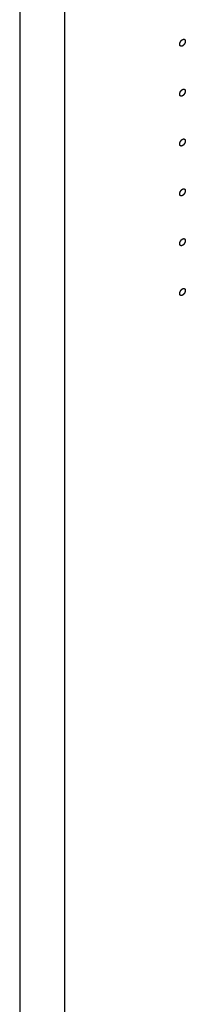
# Model space of a CAD drawing. Header units: inches. Extents: x 5 to 265, y 5 to 171.
# Tile 95 of 212: x 203.97 to 204.647, y 84.918 to 88.949. Entities that reach past the tile are written whole.
import ezdxf

# ---------------------------------------------------------------- set-up
doc = ezdxf.new("R2010")
doc.units = ezdxf.units.IN
doc.header["$LTSCALE"] = 14.96
doc.header["$MEASUREMENT"] = 0
doc.linetypes.add('HIDDEN', pattern=[0.2, 0.1, -0.1])
doc.layers.get('0').update_dxf_attribs({"linetype": 'CONTINUOUS'})
doc.layers.add('08_ALL_COSMETICS', color=7, linetype='CONTINUOUS')

msp = doc.modelspace()

# ---------------------------------------------------------------- linework, layer by layer
at = {"color": 7, "linetype": 'Continuous'}
for p, q in [((203.9702, 129.2727), (203.9702, 63.136)), ((204.1526, 129.2727), (204.1526, 63.136))]:
    msp.add_line(p, q, dxfattribs=at)
at = {"layer": '08_ALL_COSMETICS', "color": 7, "linetype": 'HIDDEN'}
for points in [[(204.6356, 88.8416), (204.6352, 88.8414), (204.6347, 88.8412), (204.634, 88.8408), (204.6336, 88.8407), (204.6334, 88.8405), (204.6331, 88.8405), (204.6328, 88.8404), (204.6323, 88.8403), (204.6319, 88.8402), (204.6315, 88.8401), (204.6313, 88.8401), (204.631, 88.8401), (204.6307, 88.8401), (204.6303, 88.8401), (204.6299, 88.8401), (204.6296, 88.8401), (204.6293, 88.8401), (204.6291, 88.8402), (204.6288, 88.8403), (204.6284, 88.8405), (204.6281, 88.8406), (204.6278, 88.8407), (204.6276, 88.8408), (204.6274, 88.8409), (204.6272, 88.8411), (204.6269, 88.8414), (204.6266, 88.8416), (204.6263, 88.8418), (204.6262, 88.8419), (204.626, 88.8422), (204.6259, 88.8424), (204.6256, 88.8428), (204.6254, 88.8431), (204.6253, 88.8434), (204.6251, 88.8436), (204.625, 88.8439), (204.6249, 88.8442), (204.6248, 88.8446), (204.6247, 88.845), (204.6246, 88.8454), (204.6245, 88.8456), (204.6245, 88.846), (204.6244, 88.8464), (204.6244, 88.8469), (204.6243, 88.8474), (204.6243, 88.8478), (204.6242, 88.8481), (204.6243, 88.8484), (204.6243, 88.8489), (204.6244, 88.8494), (204.6244, 88.85), (204.6244, 88.8504), (204.6245, 88.8508), (204.6246, 88.8511), (204.6247, 88.8516), (204.6248, 88.8522), (204.625, 88.8529), (204.6251, 88.8536), (204.6254, 88.8543), (204.6256, 88.855), (204.6259, 88.8557), (204.6261, 88.8564), (204.6265, 88.8571), (204.6269, 88.8578), (204.6272, 88.8585), (204.6275, 88.8593), (204.628, 88.8599), (204.6284, 88.8606), (204.6289, 88.8612), (204.6293, 88.8619), (204.6298, 88.8624), (204.6302, 88.863), (204.6307, 88.8636), (204.6312, 88.8642), (204.6318, 88.8647), (204.6323, 88.8652), (204.6327, 88.8656), (204.6331, 88.8659), (204.6333, 88.8662), (204.6336, 88.8663), (204.634, 88.8666), (204.6346, 88.8671), (204.6352, 88.8674), (204.6356, 88.8677)], [(204.6356, 88.8677), (204.6359, 88.8679), (204.6365, 88.8681), (204.6371, 88.8684), (204.6375, 88.8686), (204.6378, 88.8687), (204.638, 88.8688), (204.6384, 88.8689), (204.6388, 88.869), (204.6393, 88.8691), (204.6396, 88.8691), (204.6399, 88.8692), (204.6401, 88.8692), (204.6404, 88.8692), (204.6409, 88.8692), (204.6413, 88.8692), (204.6416, 88.8691), (204.6418, 88.8692), (204.642, 88.869), (204.6423, 88.869), (204.6427, 88.8688), (204.6431, 88.8687), (204.6433, 88.8686), (204.6436, 88.8685), (204.6437, 88.8683), (204.644, 88.8682), (204.6443, 88.8679), (204.6446, 88.8677), (204.6448, 88.8675), (204.645, 88.8674), (204.6451, 88.8671), (204.6453, 88.8669), (204.6455, 88.8665), (204.6457, 88.8662), (204.6459, 88.8659), (204.646, 88.8657), (204.6461, 88.8654), (204.6462, 88.8651), (204.6463, 88.8647), (204.6465, 88.8642), (204.6466, 88.8639), (204.6467, 88.8636), (204.6467, 88.8633), (204.6467, 88.8629), (204.6468, 88.8624), (204.6468, 88.8619), (204.6468, 88.8615), (204.6469, 88.8612), (204.6468, 88.8608), (204.6468, 88.8604), (204.6468, 88.8598), (204.6467, 88.8593), (204.6467, 88.8588), (204.6467, 88.8585), (204.6466, 88.8582), (204.6465, 88.8577), (204.6463, 88.8571), (204.6462, 88.8564), (204.6461, 88.8557), (204.6458, 88.855), (204.6455, 88.8543), (204.6452, 88.8536), (204.645, 88.8528), (204.6446, 88.8521), (204.6443, 88.8514), (204.6439, 88.8507), (204.6436, 88.85), (204.6431, 88.8494), (204.6427, 88.8487), (204.6423, 88.8481), (204.6419, 88.8474), (204.6414, 88.8468), (204.6409, 88.8462), (204.6404, 88.8457), (204.6399, 88.8451), (204.6394, 88.8446), (204.6389, 88.8441), (204.6384, 88.8437), (204.6381, 88.8434), (204.6378, 88.8431), (204.6375, 88.8429), (204.6372, 88.8427), (204.6365, 88.8422), (204.6359, 88.8418), (204.6356, 88.8416)], [(204.6356, 88.6374), (204.6352, 88.6373), (204.6347, 88.637), (204.634, 88.6367), (204.6336, 88.6366), (204.6334, 88.6364), (204.6331, 88.6364), (204.6328, 88.6363), (204.6323, 88.6362), (204.6319, 88.6361), (204.6315, 88.636), (204.6313, 88.6359), (204.631, 88.636), (204.6307, 88.636), (204.6303, 88.636), (204.6299, 88.636), (204.6296, 88.636), (204.6293, 88.636), (204.6291, 88.6361), (204.6288, 88.6362), (204.6284, 88.6363), (204.6281, 88.6365), (204.6278, 88.6366), (204.6276, 88.6366), (204.6274, 88.6368), (204.6272, 88.637), (204.6269, 88.6372), (204.6266, 88.6375), (204.6263, 88.6377), (204.6262, 88.6378), (204.626, 88.638), (204.6259, 88.6383), (204.6256, 88.6386), (204.6254, 88.639), (204.6253, 88.6393), (204.6251, 88.6394), (204.625, 88.6397), (204.6249, 88.6401), (204.6248, 88.6405), (204.6247, 88.6409), (204.6246, 88.6413), (204.6245, 88.6415), (204.6245, 88.6418), (204.6244, 88.6422), (204.6244, 88.6428), (204.6243, 88.6433), (204.6243, 88.6437), (204.6242, 88.644), (204.6243, 88.6443), (204.6243, 88.6448), (204.6244, 88.6453), (204.6244, 88.6459), (204.6244, 88.6463), (204.6245, 88.6466), (204.6246, 88.647), (204.6247, 88.6475), (204.6248, 88.648), (204.625, 88.6488), (204.6251, 88.6494), (204.6254, 88.6502), (204.6256, 88.6509), (204.6259, 88.6516), (204.6261, 88.6523), (204.6265, 88.653), (204.6269, 88.6537), (204.6272, 88.6544), (204.6275, 88.6551), (204.628, 88.6558), (204.6284, 88.6564), (204.6289, 88.6571), (204.6293, 88.6578), (204.6298, 88.6583), (204.6302, 88.6589), (204.6307, 88.6595), (204.6312, 88.6601), (204.6318, 88.6605), (204.6323, 88.661), (204.6327, 88.6615), (204.6331, 88.6618), (204.6333, 88.662), (204.6336, 88.6622), (204.634, 88.6625), (204.6346, 88.6629), (204.6352, 88.6633), (204.6356, 88.6636)], [(204.6356, 88.6636), (204.6359, 88.6637), (204.6365, 88.664), (204.6371, 88.6643), (204.6375, 88.6645), (204.6378, 88.6646), (204.638, 88.6647), (204.6384, 88.6647), (204.6388, 88.6648), (204.6393, 88.6649), (204.6396, 88.665), (204.6399, 88.6651), (204.6401, 88.6651), (204.6404, 88.6651), (204.6409, 88.665), (204.6413, 88.665), (204.6416, 88.665), (204.6418, 88.665), (204.642, 88.6649), (204.6423, 88.6648), (204.6427, 88.6647), (204.6431, 88.6646), (204.6433, 88.6644), (204.6436, 88.6644), (204.6437, 88.6642), (204.644, 88.664), (204.6443, 88.6638), (204.6446, 88.6636), (204.6448, 88.6633), (204.645, 88.6632), (204.6451, 88.663), (204.6453, 88.6627), (204.6455, 88.6624), (204.6457, 88.662), (204.6459, 88.6618), (204.646, 88.6616), (204.6461, 88.6613), (204.6462, 88.661), (204.6463, 88.6605), (204.6465, 88.6601), (204.6466, 88.6598), (204.6467, 88.6595), (204.6467, 88.6592), (204.6467, 88.6588), (204.6468, 88.6583), (204.6468, 88.6578), (204.6468, 88.6574), (204.6469, 88.6571), (204.6468, 88.6567), (204.6468, 88.6563), (204.6468, 88.6557), (204.6467, 88.6552), (204.6467, 88.6547), (204.6467, 88.6544), (204.6466, 88.654), (204.6465, 88.6536), (204.6463, 88.653), (204.6462, 88.6523), (204.6461, 88.6516), (204.6458, 88.6509), (204.6455, 88.6501), (204.6452, 88.6494), (204.645, 88.6487), (204.6446, 88.648), (204.6443, 88.6473), (204.6439, 88.6466), (204.6436, 88.6459), (204.6431, 88.6452), (204.6427, 88.6446), (204.6423, 88.6439), (204.6419, 88.6433), (204.6414, 88.6427), (204.6409, 88.6421), (204.6404, 88.6416), (204.6399, 88.6409), (204.6394, 88.6405), (204.6389, 88.64), (204.6384, 88.6396), (204.6381, 88.6392), (204.6378, 88.639), (204.6375, 88.6388), (204.6372, 88.6385), (204.6365, 88.6381), (204.6359, 88.6377), (204.6356, 88.6374)], [(204.6356, 88.4333), (204.6352, 88.4332), (204.6347, 88.4329), (204.634, 88.4326), (204.6336, 88.4324), (204.6334, 88.4323), (204.6331, 88.4322), (204.6328, 88.4322), (204.6323, 88.4321), (204.6319, 88.432), (204.6315, 88.4319), (204.6313, 88.4318), (204.631, 88.4318), (204.6307, 88.4318), (204.6303, 88.4319), (204.6299, 88.4319), (204.6296, 88.4319), (204.6293, 88.4319), (204.6291, 88.432), (204.6288, 88.4321), (204.6284, 88.4322), (204.6281, 88.4323), (204.6278, 88.4325), (204.6276, 88.4325), (204.6274, 88.4327), (204.6272, 88.4329), (204.6269, 88.4331), (204.6266, 88.4334), (204.6263, 88.4336), (204.6262, 88.4337), (204.626, 88.4339), (204.6259, 88.4342), (204.6256, 88.4345), (204.6254, 88.4349), (204.6253, 88.4351), (204.6251, 88.4353), (204.625, 88.4356), (204.6249, 88.4359), (204.6248, 88.4364), (204.6247, 88.4368), (204.6246, 88.4371), (204.6245, 88.4374), (204.6245, 88.4377), (204.6244, 88.4381), (204.6244, 88.4386), (204.6243, 88.4391), (204.6243, 88.4396), (204.6242, 88.4398), (204.6243, 88.4402), (204.6243, 88.4406), (204.6244, 88.4412), (204.6244, 88.4417), (204.6244, 88.4422), (204.6245, 88.4425), (204.6246, 88.4429), (204.6247, 88.4433), (204.6248, 88.4439), (204.625, 88.4446), (204.6251, 88.4453), (204.6254, 88.446), (204.6256, 88.4468), (204.6259, 88.4475), (204.6261, 88.4482), (204.6265, 88.4489), (204.6269, 88.4496), (204.6272, 88.4503), (204.6275, 88.451), (204.628, 88.4517), (204.6284, 88.4523), (204.6289, 88.453), (204.6293, 88.4536), (204.6298, 88.4542), (204.6302, 88.4548), (204.6307, 88.4553), (204.6312, 88.456), (204.6318, 88.4564), (204.6323, 88.4569), (204.6327, 88.4573), (204.6331, 88.4577), (204.6333, 88.4579), (204.6336, 88.4581), (204.634, 88.4584), (204.6346, 88.4588), (204.6352, 88.4592), (204.6356, 88.4595)], [(204.6356, 88.4595), (204.6359, 88.4596), (204.6365, 88.4599), (204.6371, 88.4602), (204.6375, 88.4603), (204.6378, 88.4605), (204.638, 88.4605), (204.6384, 88.4606), (204.6388, 88.4607), (204.6393, 88.4608), (204.6396, 88.4609), (204.6399, 88.461), (204.6401, 88.4609), (204.6404, 88.4609), (204.6409, 88.4609), (204.6413, 88.4609), (204.6416, 88.4609), (204.6418, 88.4609), (204.642, 88.4608), (204.6423, 88.4607), (204.6427, 88.4606), (204.6431, 88.4604), (204.6433, 88.4603), (204.6436, 88.4603), (204.6437, 88.4601), (204.644, 88.4599), (204.6443, 88.4597), (204.6446, 88.4594), (204.6448, 88.4592), (204.645, 88.4591), (204.6451, 88.4589), (204.6453, 88.4586), (204.6455, 88.4583), (204.6457, 88.4579), (204.6459, 88.4576), (204.646, 88.4575), (204.6461, 88.4572), (204.6462, 88.4568), (204.6463, 88.4564), (204.6465, 88.456), (204.6466, 88.4556), (204.6467, 88.4554), (204.6467, 88.4551), (204.6467, 88.4547), (204.6468, 88.4541), (204.6468, 88.4536), (204.6468, 88.4532), (204.6469, 88.4529), (204.6468, 88.4526), (204.6468, 88.4521), (204.6468, 88.4516), (204.6467, 88.451), (204.6467, 88.4506), (204.6467, 88.4503), (204.6466, 88.4499), (204.6465, 88.4494), (204.6463, 88.4489), (204.6462, 88.4482), (204.6461, 88.4475), (204.6458, 88.4467), (204.6455, 88.446), (204.6452, 88.4453), (204.645, 88.4446), (204.6446, 88.4439), (204.6443, 88.4432), (204.6439, 88.4425), (204.6436, 88.4418), (204.6431, 88.4411), (204.6427, 88.4405), (204.6423, 88.4398), (204.6419, 88.4391), (204.6414, 88.4386), (204.6409, 88.438), (204.6404, 88.4374), (204.6399, 88.4368), (204.6394, 88.4364), (204.6389, 88.4359), (204.6384, 88.4354), (204.6381, 88.4351), (204.6378, 88.4349), (204.6375, 88.4347), (204.6372, 88.4344), (204.6365, 88.434), (204.6359, 88.4336), (204.6356, 88.4333)], [(204.6356, 88.2292), (204.6352, 88.229), (204.6347, 88.2288), (204.634, 88.2285), (204.6336, 88.2283), (204.6334, 88.2282), (204.6331, 88.2281), (204.6328, 88.228), (204.6323, 88.2279), (204.6319, 88.2278), (204.6315, 88.2278), (204.6313, 88.2277), (204.631, 88.2277), (204.6307, 88.2277), (204.6303, 88.2277), (204.6299, 88.2277), (204.6296, 88.2278), (204.6293, 88.2277), (204.6291, 88.2279), (204.6288, 88.2279), (204.6284, 88.2281), (204.6281, 88.2282), (204.6278, 88.2283), (204.6276, 88.2284), (204.6274, 88.2286), (204.6272, 88.2287), (204.6269, 88.229), (204.6266, 88.2292), (204.6263, 88.2294), (204.6262, 88.2295), (204.626, 88.2298), (204.6259, 88.23), (204.6256, 88.2304), (204.6254, 88.2307), (204.6253, 88.231), (204.6251, 88.2312), (204.625, 88.2315), (204.6249, 88.2318), (204.6248, 88.2322), (204.6247, 88.2327), (204.6246, 88.233), (204.6245, 88.2333), (204.6245, 88.2336), (204.6244, 88.234), (204.6244, 88.2345), (204.6243, 88.235), (204.6243, 88.2354), (204.6242, 88.2357), (204.6243, 88.2361), (204.6243, 88.2365), (204.6244, 88.2371), (204.6244, 88.2376), (204.6244, 88.2381), (204.6245, 88.2384), (204.6246, 88.2387), (204.6247, 88.2392), (204.6248, 88.2398), (204.625, 88.2405), (204.6251, 88.2412), (204.6254, 88.2419), (204.6256, 88.2426), (204.6259, 88.2433), (204.6261, 88.2441), (204.6265, 88.2448), (204.6269, 88.2455), (204.6272, 88.2462), (204.6275, 88.2469), (204.628, 88.2475), (204.6284, 88.2482), (204.6289, 88.2488), (204.6293, 88.2495), (204.6298, 88.2501), (204.6302, 88.2507), (204.6307, 88.2512), (204.6312, 88.2518), (204.6318, 88.2523), (204.6323, 88.2528), (204.6327, 88.2532), (204.6331, 88.2535), (204.6333, 88.2538), (204.6336, 88.254), (204.634, 88.2542), (204.6346, 88.2547), (204.6352, 88.2551), (204.6356, 88.2553)], [(204.6356, 88.2553), (204.6359, 88.2555), (204.6365, 88.2557), (204.6371, 88.2561), (204.6375, 88.2562), (204.6378, 88.2564), (204.638, 88.2564), (204.6384, 88.2565), (204.6388, 88.2566), (204.6393, 88.2567), (204.6396, 88.2568), (204.6399, 88.2568), (204.6401, 88.2568), (204.6404, 88.2568), (204.6409, 88.2568), (204.6413, 88.2568), (204.6416, 88.2568), (204.6418, 88.2568), (204.642, 88.2567), (204.6423, 88.2566), (204.6427, 88.2564), (204.6431, 88.2563), (204.6433, 88.2562), (204.6436, 88.2561), (204.6437, 88.256), (204.644, 88.2558), (204.6443, 88.2555), (204.6446, 88.2553), (204.6448, 88.2551), (204.645, 88.255), (204.6451, 88.2547), (204.6453, 88.2545), (204.6455, 88.2541), (204.6457, 88.2538), (204.6459, 88.2535), (204.646, 88.2533), (204.6461, 88.2531), (204.6462, 88.2527), (204.6463, 88.2523), (204.6465, 88.2519), (204.6466, 88.2515), (204.6467, 88.2513), (204.6467, 88.2509), (204.6467, 88.2505), (204.6468, 88.25), (204.6468, 88.2495), (204.6468, 88.2491), (204.6469, 88.2488), (204.6468, 88.2485), (204.6468, 88.248), (204.6468, 88.2475), (204.6467, 88.2469), (204.6467, 88.2465), (204.6467, 88.2461), (204.6466, 88.2458), (204.6465, 88.2453), (204.6463, 88.2447), (204.6462, 88.244), (204.6461, 88.2433), (204.6458, 88.2426), (204.6455, 88.2419), (204.6452, 88.2412), (204.645, 88.2405), (204.6446, 88.2398), (204.6443, 88.2391), (204.6439, 88.2384), (204.6436, 88.2376), (204.6431, 88.237), (204.6427, 88.2363), (204.6423, 88.2357), (204.6419, 88.235), (204.6414, 88.2345), (204.6409, 88.2339), (204.6404, 88.2333), (204.6399, 88.2327), (204.6394, 88.2322), (204.6389, 88.2317), (204.6384, 88.2313), (204.6381, 88.231), (204.6378, 88.2307), (204.6375, 88.2306), (204.6372, 88.2303), (204.6365, 88.2298), (204.6359, 88.2295), (204.6356, 88.2292)], [(204.6356, 88.0251), (204.6352, 88.0249), (204.6347, 88.0246), (204.634, 88.0243), (204.6336, 88.0242), (204.6334, 88.024), (204.6331, 88.024), (204.6328, 88.0239), (204.6323, 88.0238), (204.6319, 88.0237), (204.6315, 88.0236), (204.6313, 88.0235), (204.631, 88.0236), (204.6307, 88.0236), (204.6303, 88.0236), (204.6299, 88.0236), (204.6296, 88.0236), (204.6293, 88.0236), (204.6291, 88.0237), (204.6288, 88.0238), (204.6284, 88.024), (204.6281, 88.0241), (204.6278, 88.0242), (204.6276, 88.0243), (204.6274, 88.0244), (204.6272, 88.0246), (204.6269, 88.0249), (204.6266, 88.0251), (204.6263, 88.0253), (204.6262, 88.0254), (204.626, 88.0257), (204.6259, 88.0259), (204.6256, 88.0263), (204.6254, 88.0266), (204.6253, 88.0269), (204.6251, 88.0271), (204.625, 88.0273), (204.6249, 88.0277), (204.6248, 88.0281), (204.6247, 88.0285), (204.6246, 88.0289), (204.6245, 88.0291), (204.6245, 88.0295), (204.6244, 88.0299), (204.6244, 88.0304), (204.6243, 88.0309), (204.6243, 88.0313), (204.6242, 88.0316), (204.6243, 88.0319), (204.6243, 88.0324), (204.6244, 88.0329), (204.6244, 88.0335), (204.6244, 88.0339), (204.6245, 88.0343), (204.6246, 88.0346), (204.6247, 88.0351), (204.6248, 88.0357), (204.625, 88.0364), (204.6251, 88.0371), (204.6254, 88.0378), (204.6256, 88.0385), (204.6259, 88.0392), (204.6261, 88.0399), (204.6265, 88.0406), (204.6269, 88.0413), (204.6272, 88.042), (204.6275, 88.0428), (204.628, 88.0434), (204.6284, 88.0441), (204.6289, 88.0447), (204.6293, 88.0454), (204.6298, 88.0459), (204.6302, 88.0465), (204.6307, 88.0471), (204.6312, 88.0477), (204.6318, 88.0482), (204.6323, 88.0487), (204.6327, 88.0491), (204.6331, 88.0494), (204.6333, 88.0497), (204.6336, 88.0498), (204.634, 88.0501), (204.6346, 88.0506), (204.6352, 88.0509), (204.6356, 88.0512)], [(204.6356, 88.0512), (204.6359, 88.0514), (204.6365, 88.0516), (204.6371, 88.0519), (204.6375, 88.0521), (204.6378, 88.0522), (204.638, 88.0523), (204.6384, 88.0524), (204.6388, 88.0525), (204.6393, 88.0526), (204.6396, 88.0526), (204.6399, 88.0527), (204.6401, 88.0527), (204.6404, 88.0527), (204.6409, 88.0527), (204.6413, 88.0527), (204.6416, 88.0526), (204.6418, 88.0527), (204.642, 88.0525), (204.6423, 88.0524), (204.6427, 88.0523), (204.6431, 88.0522), (204.6433, 88.0521), (204.6436, 88.052), (204.6437, 88.0518), (204.644, 88.0517), (204.6443, 88.0514), (204.6446, 88.0512), (204.6448, 88.051), (204.645, 88.0508), (204.6451, 88.0506), (204.6453, 88.0504), (204.6455, 88.05), (204.6457, 88.0497), (204.6459, 88.0494), (204.646, 88.0492), (204.6461, 88.0489), (204.6462, 88.0486), (204.6463, 88.0482), (204.6465, 88.0477), (204.6466, 88.0474), (204.6467, 88.0471), (204.6467, 88.0468), (204.6467, 88.0464), (204.6468, 88.0459), (204.6468, 88.0454), (204.6468, 88.045), (204.6469, 88.0447), (204.6468, 88.0443), (204.6468, 88.0439), (204.6468, 88.0433), (204.6467, 88.0428), (204.6467, 88.0423), (204.6467, 88.042), (204.6466, 88.0417), (204.6465, 88.0412), (204.6463, 88.0406), (204.6462, 88.0399), (204.6461, 88.0392), (204.6458, 88.0385), (204.6455, 88.0378), (204.6452, 88.0371), (204.645, 88.0363), (204.6446, 88.0356), (204.6443, 88.0349), (204.6439, 88.0342), (204.6436, 88.0335), (204.6431, 88.0329), (204.6427, 88.0322), (204.6423, 88.0316), (204.6419, 88.0309), (204.6414, 88.0303), (204.6409, 88.0297), (204.6404, 88.0292), (204.6399, 88.0286), (204.6394, 88.0281), (204.6389, 88.0276), (204.6384, 88.0272), (204.6381, 88.0269), (204.6378, 88.0266), (204.6375, 88.0264), (204.6372, 88.0262), (204.6365, 88.0257), (204.6359, 88.0253), (204.6356, 88.0251)], [(204.6356, 87.8209), (204.6352, 87.8208), (204.6347, 87.8205), (204.634, 87.8202), (204.6336, 87.8201), (204.6334, 87.8199), (204.6331, 87.8199), (204.6328, 87.8198), (204.6323, 87.8197), (204.6319, 87.8196), (204.6315, 87.8195), (204.6313, 87.8194), (204.631, 87.8195), (204.6307, 87.8195), (204.6303, 87.8195), (204.6299, 87.8195), (204.6296, 87.8195), (204.6293, 87.8195), (204.6291, 87.8196), (204.6288, 87.8197), (204.6284, 87.8198), (204.6281, 87.82), (204.6278, 87.8201), (204.6276, 87.8201), (204.6274, 87.8203), (204.6272, 87.8205), (204.6269, 87.8207), (204.6266, 87.821), (204.6263, 87.8212), (204.6262, 87.8213), (204.626, 87.8215), (204.6259, 87.8218), (204.6256, 87.8221), (204.6254, 87.8225), (204.6253, 87.8228), (204.6251, 87.8229), (204.625, 87.8232), (204.6249, 87.8236), (204.6248, 87.824), (204.6247, 87.8244), (204.6246, 87.8248), (204.6245, 87.825), (204.6245, 87.8253), (204.6244, 87.8257), (204.6244, 87.8263), (204.6243, 87.8268), (204.6243, 87.8272), (204.6242, 87.8275), (204.6243, 87.8278), (204.6243, 87.8283), (204.6244, 87.8288), (204.6244, 87.8294), (204.6244, 87.8298), (204.6245, 87.8301), (204.6246, 87.8305), (204.6247, 87.831), (204.6248, 87.8315), (204.625, 87.8322), (204.6251, 87.8329), (204.6254, 87.8337), (204.6256, 87.8344), (204.6259, 87.8351), (204.6261, 87.8358), (204.6265, 87.8365), (204.6269, 87.8372), (204.6272, 87.8379), (204.6275, 87.8386), (204.628, 87.8393), (204.6284, 87.8399), (204.6289, 87.8406), (204.6293, 87.8413), (204.6298, 87.8418), (204.6302, 87.8424), (204.6307, 87.843), (204.6312, 87.8436), (204.6318, 87.844), (204.6323, 87.8445), (204.6327, 87.845), (204.6331, 87.8453), (204.6333, 87.8455), (204.6336, 87.8457), (204.634, 87.846), (204.6346, 87.8464), (204.6352, 87.8468), (204.6356, 87.8471)], [(204.6356, 87.8471), (204.6359, 87.8472), (204.6365, 87.8475), (204.6371, 87.8478), (204.6375, 87.848), (204.6378, 87.8481), (204.638, 87.8482), (204.6384, 87.8482), (204.6388, 87.8483), (204.6393, 87.8484), (204.6396, 87.8485), (204.6399, 87.8486), (204.6401, 87.8486), (204.6404, 87.8486), (204.6409, 87.8485), (204.6413, 87.8485), (204.6416, 87.8485), (204.6418, 87.8485), (204.642, 87.8484), (204.6423, 87.8483), (204.6427, 87.8482), (204.6431, 87.8481), (204.6433, 87.8479), (204.6436, 87.8479), (204.6437, 87.8477), (204.644, 87.8475), (204.6443, 87.8473), (204.6446, 87.847), (204.6448, 87.8468), (204.645, 87.8467), (204.6451, 87.8465), (204.6453, 87.8462), (204.6455, 87.8459), (204.6457, 87.8455), (204.6459, 87.8453), (204.646, 87.8451), (204.6461, 87.8448), (204.6462, 87.8445), (204.6463, 87.844), (204.6465, 87.8436), (204.6466, 87.8433), (204.6467, 87.843), (204.6467, 87.8427), (204.6467, 87.8423), (204.6468, 87.8418), (204.6468, 87.8413), (204.6468, 87.8408), (204.6469, 87.8406), (204.6468, 87.8402), (204.6468, 87.8398), (204.6468, 87.8392), (204.6467, 87.8387), (204.6467, 87.8382), (204.6467, 87.8379), (204.6466, 87.8375), (204.6465, 87.8371), (204.6463, 87.8365), (204.6462, 87.8358), (204.6461, 87.8351), (204.6458, 87.8344), (204.6455, 87.8336), (204.6452, 87.8329), (204.645, 87.8322), (204.6446, 87.8315), (204.6443, 87.8308), (204.6439, 87.8301), (204.6436, 87.8294), (204.6431, 87.8287), (204.6427, 87.8281), (204.6423, 87.8274), (204.6419, 87.8268), (204.6414, 87.8262), (204.6409, 87.8256), (204.6404, 87.825), (204.6399, 87.8244), (204.6394, 87.824), (204.6389, 87.8235), (204.6384, 87.8231), (204.6381, 87.8227), (204.6378, 87.8225), (204.6375, 87.8223), (204.6372, 87.822), (204.6365, 87.8216), (204.6359, 87.8212), (204.6356, 87.8209)]]:
    msp.add_open_spline(points, degree=3, knots=[0, 0, 0, 0, 0.03125, 0.046875, 0.054688, 0.0625, 0.070312, 0.078125, 0.09375, 0.109375, 0.117188, 0.125, 0.132812, 0.140625, 0.15625, 0.171875, 0.179688, 0.1875, 0.195312, 0.203125, 0.21875, 0.234375, 0.242188, 0.25, 0.257812, 0.265625, 0.28125, 0.296875, 0.304688, 0.3125, 0.320312, 0.328125, 0.34375, 0.359375, 0.367188, 0.375, 0.382812, 0.390625, 0.40625, 0.421875, 0.429688, 0.4375, 0.445312, 0.453125, 0.46875, 0.484375, 0.492188, 0.5, 0.507812, 0.515625, 0.53125, 0.546875, 0.554688, 0.5625, 0.570312, 0.578125, 0.59375, 0.609375, 0.625, 0.640625, 0.65625, 0.671875, 0.6875, 0.703125, 0.71875, 0.734375, 0.75, 0.765625, 0.78125, 0.796875, 0.8125, 0.828125, 0.84375, 0.859375, 0.875, 0.890625, 0.90625, 0.921875, 0.929688, 0.9375, 0.945312, 0.953125, 0.96875, 1, 1, 1, 1], dxfattribs=at)

doc.saveas('drawing.dxf')
